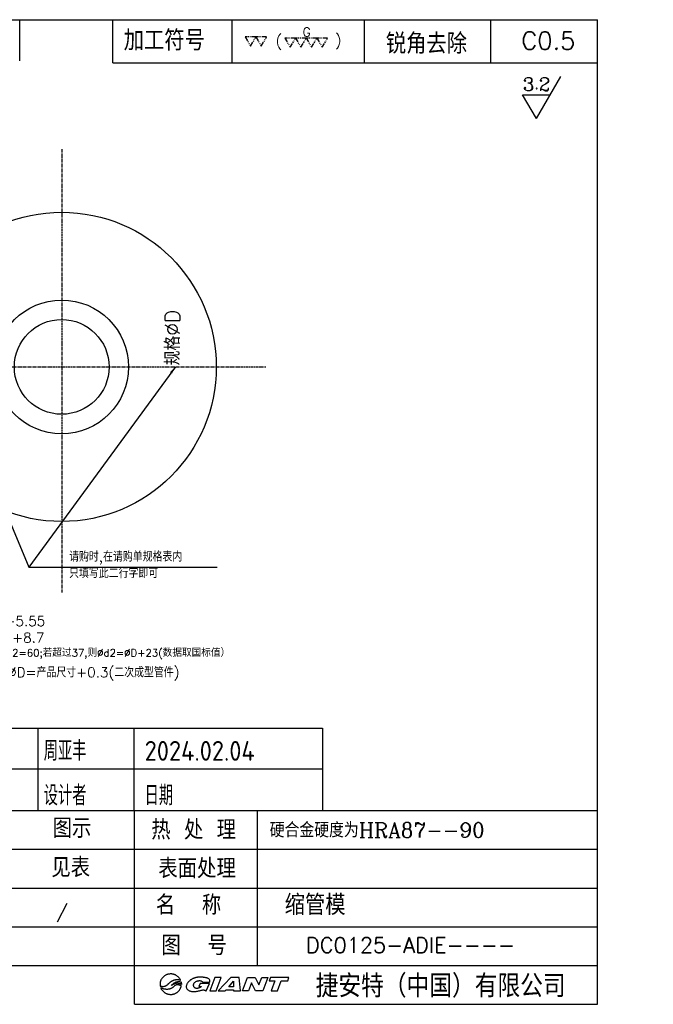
# Model space of a CAD drawing. Extents: x 158 to 750, y -1566 to -1167.
# Tile 2 of 2: x 494 to 750, y -1566 to -1168. Entities that reach past the tile are written whole.
import ezdxf
from ezdxf.enums import TextEntityAlignment as Align

# ---------------------------------------------------------------- set-up
doc = ezdxf.new("R2010")
doc.units = 0
doc.header["$MEASUREMENT"] = 0
doc.linetypes.add('CENTER', pattern=[2, 1.25, -0.25, 0.25, -0.25])
doc.linetypes.add('PHANTOM', pattern=[2.5, 1.25, -0.25, 0.25, -0.25, 0.25, -0.25])
doc.layers.get('0').update_dxf_attribs({"linetype": 'CONTINUOUS'})
for name, color, linetype in [('CEN', 1, 'CENTER'), ('CON', 7, 'CONTINUOUS'), ('DIM', 7, 'CONTINUOUS'), ('F', 7, 'CONTINUOUS'), ('TXT', 7, 'CONTINUOUS'), ('UTI', 4, 'PHANTOM')]:
    doc.layers.add(name, color=color, linetype=linetype)
doc.styles.add('ACISOTS', font='isocp.shx', dxfattribs={"height": 8, "bigfont": 'gbcbig.shx'})
doc.styles.add('H', font='complex.shx', dxfattribs={"bigfont": 'hzfs.shx'})
doc.styles.add('HZ', font='complex.shx', dxfattribs={"bigfont": 'HZFS.SHX'})
doc.styles.add('ROMANS', font='romans.shx', dxfattribs={"bigfont": 'hzfs.shx'})
doc.styles.get("Standard").update_dxf_attribs({"font": 'txt.shx', "bigfont": 'hzfs.shx'})
doc.dimstyles.get("Standard").update_dxf_attribs({"dimtxt": 4, "dimasz": 3, "dimexe": 1, "dimexo": 0, "dimgap": 1, "dimtad": 1, "dimdec": 3, "dimrnd": 0.01, "dimdsep": 46, "dimtxsty": 'STANDARD', "dimcen": 0.09, "dimazin": 2, "dimtfac": 1, "dimtdec": 3, "dimtmove": 0, "dimatfit": 3, "dimfxl": 1, "dimtolj": 1, "dimarcsym": 0})

# ---------------------------------------------------------------- blocks, each defined once
blk = doc.blocks.new('DY00021A')
at = {"layer": 'UTI', "color": 7}
for points in [[(1.5, 2.6), (-1.5, 2.6), (0, 0)], [(4.5, 2.6), (1.5, 2.6), (3, 0)], [(7.5, 2.6), (4.5, 2.6), (6, 0)], [(10.5, 2.6), (7.5, 2.6), (9, 0)]]:
    blk.add_lwpolyline(points, close=True, dxfattribs=at)
at = {"layer": 'UTI'}
blk.add_text('G', height=2.5, dxfattribs=at).set_placement((4.61, 4.28), align=Align.MIDDLE)
blk = doc.blocks.new('DY00018A')
at = {"layer": 'UTI', "color": 7}
for points in [[(1.5, 2.6), (-1.5, 2.6), (0, 0)], [(4.5, 2.6), (1.5, 2.6), (3, 0)]]:
    blk.add_lwpolyline(points, close=True, dxfattribs=at)
blk = doc.blocks.new('GIANT')
for p, q in [((231.03, 29.75), (230.98, 29.65)), ((231.09, 29.84), (231.03, 29.75)), ((231.15, 29.94), (231.09, 29.84)), ((231.21, 30.03), (231.15, 29.94)), ((231.28, 30.12), (231.21, 30.03)), ((231.35, 30.2), (231.28, 30.12)), ((231.43, 30.28), (231.35, 30.2)), ((231.51, 30.36), (231.43, 30.28)), ((231.59, 30.43), (231.51, 30.36)), ((231.68, 30.5), (231.59, 30.43)), ((231.77, 30.56), (231.68, 30.5)), ((231.87, 30.62), (231.77, 30.56)), ((231.97, 30.68), (231.87, 30.62)), ((232.07, 30.73), (231.97, 30.68)), ((232.17, 30.77), (232.07, 30.73)), ((232.27, 30.81), (232.17, 30.77)), ((232.38, 30.85), (232.27, 30.81)), ((232.49, 30.88), (232.38, 30.85)), ((232.6, 30.91), (232.49, 30.88)), ((232.72, 30.93), (232.6, 30.91)), ((232.83, 30.94), (232.72, 30.93)), ((232.95, 30.95), (232.83, 30.94)), ((233.07, 30.96), (232.95, 30.95)), ((233.18, 30.95), (233.07, 30.96)), ((233.3, 30.95), (233.18, 30.95)), ((233.42, 30.93), (233.3, 30.95)), ((233.53, 30.91), (233.42, 30.93)), ((233.65, 30.89), (233.53, 30.91)), ((233.76, 30.86), (233.65, 30.89)), ((233.87, 30.82), (233.76, 30.86)), ((233.98, 30.78), (233.87, 30.82)), ((234.09, 30.74), (233.98, 30.78)), ((234, 29.7), (234.08, 29.72)), ((234.08, 29.72), (234.16, 29.73)), ((234.19, 30.68), (234.09, 30.74)), ((234.16, 29.73), (234.25, 29.74)), ((234.29, 30.63), (234.19, 30.68)), ((234.25, 29.74), (234.33, 29.75)), ((234.39, 30.57), (234.29, 30.63)), ((234.33, 29.75), (234.41, 29.75)), ((234.49, 30.5), (234.39, 30.57)), ((234.41, 29.75), (234.49, 29.75)), ((234.58, 30.43), (234.49, 30.5)), ((234.49, 29.75), (234.58, 29.75)), ((234.67, 30.35), (234.58, 30.43)), ((234.58, 29.75), (234.66, 29.74)), ((234.66, 29.74), (234.74, 29.73)), ((234.75, 30.27), (234.67, 30.35)), ((234.74, 29.73), (234.82, 29.72)), ((234.83, 30.18), (234.75, 30.27)), ((234.82, 29.72), (234.9, 29.7)), ((234.91, 30.1), (234.83, 30.18)), ((234.98, 30), (234.91, 30.1)), ((235.05, 29.91), (234.98, 30)), ((235.11, 29.81), (235.05, 29.91)), ((235.16, 29.7), (235.11, 29.81)), ((237.46, 29.71), (237.36, 29.65)), ((237.56, 29.78), (237.46, 29.71)), ((237.66, 29.84), (237.56, 29.78)), ((237.76, 29.89), (237.66, 29.84)), ((237.87, 29.95), (237.76, 29.89)), ((237.97, 30), (237.87, 29.95)), ((238.08, 30.04), (237.97, 30)), ((238.19, 30.08), (238.08, 30.04)), ((238.3, 30.12), (238.19, 30.08)), ((238.42, 30.15), (238.3, 30.12)), ((238.53, 30.18), (238.42, 30.15)), ((238.65, 30.2), (238.53, 30.18)), ((238.76, 30.22), (238.65, 30.2)), ((238.88, 30.24), (238.76, 30.22)), ((238.99, 30.25), (238.88, 30.24)), ((239.11, 30.26), (238.99, 30.25)), ((239.23, 30.27), (239.11, 30.26)), ((239.35, 30.27), (239.23, 30.27)), ((239.46, 30.27), (239.35, 30.27)), ((239.58, 30.27), (239.46, 30.27)), ((239.7, 30.26), (239.58, 30.27)), ((239.82, 30.25), (239.7, 30.26)), ((239.93, 30.25), (239.82, 30.25)), ((240.05, 30.23), (239.93, 30.25)), ((240.17, 30.22), (240.05, 30.23)), ((240.28, 30.21), (240.17, 30.22)), ((240.4, 30.19), (240.28, 30.21)), ((240.52, 30.17), (240.4, 30.19)), ((240.63, 30.15), (240.52, 30.17)), ((240.75, 30.13), (240.63, 30.15)), ((240.86, 30.1), (240.75, 30.13)), ((240.97, 30.06), (240.86, 30.1)), ((241.08, 30.02), (240.97, 30.06)), ((241.19, 29.97), (241.08, 30.02)), ((241.28, 29.9), (241.19, 29.97)), ((241.37, 29.82), (241.28, 29.9)), ((241.44, 29.73), (241.37, 29.82)), ((241.49, 29.62), (241.44, 29.73)), ((242.59, 30.21), (241.52, 27.29)), ((243.97, 30.21), (242.59, 30.21)), ((242.89, 27.29), (243.97, 30.21)), ((246.06, 30.21), (243.34, 27.29)), ((247.83, 30.21), (246.06, 30.21)), ((248.13, 27.29), (247.83, 30.21)), ((248.52, 27.29), (249.6, 30.21)), ((249.6, 30.21), (251.31, 30.21)), ((251.31, 30.21), (252.1, 28.61)), ((252.1, 28.61), (252.7, 30.21)), ((252.7, 30.21), (253.99, 30.21)), ((253.99, 30.21), (252.92, 27.29)), ((254.56, 30.21), (254.3, 29.5)), ((258.57, 30.21), (254.56, 30.21)), ((258.31, 29.5), (258.57, 30.21)), ((230.79, 28.9), (230.78, 28.78)), ((230.78, 28.78), (230.78, 28.67)), ((230.78, 28.67), (230.79, 28.56)), ((230.8, 29.01), (230.79, 28.9)), ((230.79, 28.56), (230.8, 28.45)), ((230.82, 29.12), (230.8, 29.01)), ((230.8, 28.45), (230.82, 28.34)), ((230.84, 29.23), (230.82, 29.12)), ((230.82, 28.34), (230.9, 28.32)), ((230.87, 29.33), (230.84, 29.23)), ((230.9, 29.44), (230.87, 29.33)), ((230.94, 29.55), (230.9, 29.44)), ((230.9, 28.32), (230.98, 28.31)), ((231.01, 27.94), (230.93, 27.97)), ((230.93, 27.97), (230.97, 27.88)), ((230.98, 29.65), (230.94, 29.55)), ((230.97, 27.88), (231.01, 27.79)), ((230.98, 28.31), (231.07, 28.3)), ((231.08, 27.91), (231.01, 27.94)), ((231.01, 27.79), (231.06, 27.7)), ((231.06, 27.7), (231.11, 27.61)), ((231.07, 28.3), (231.15, 28.29)), ((231.15, 27.88), (231.08, 27.91)), ((231.11, 27.61), (231.17, 27.53)), ((231.15, 28.29), (231.23, 28.28)), ((231.23, 27.85), (231.15, 27.88)), ((231.23, 28.28), (231.31, 28.28)), ((231.3, 27.81), (231.23, 27.85)), ((231.38, 27.79), (231.3, 27.81)), ((231.31, 28.28), (231.39, 28.28)), ((231.46, 27.76), (231.38, 27.79)), ((231.39, 28.28), (231.48, 28.28)), ((231.53, 27.73), (231.46, 27.76)), ((231.48, 28.28), (231.56, 28.28)), ((231.61, 27.71), (231.53, 27.73)), ((231.56, 28.28), (231.64, 28.29)), ((231.69, 27.69), (231.61, 27.71)), ((231.64, 28.29), (231.72, 28.31)), ((231.77, 27.67), (231.69, 27.69)), ((231.72, 28.31), (231.8, 28.32)), ((231.85, 27.66), (231.77, 27.67)), ((231.8, 28.32), (231.88, 28.35)), ((231.93, 27.65), (231.85, 27.66)), ((231.88, 28.35), (231.96, 28.37)), ((232.01, 27.64), (231.93, 27.65)), ((231.96, 28.37), (232.03, 28.41)), ((232.09, 27.63), (232.01, 27.64)), ((232.03, 28.41), (232.11, 28.44)), ((232.18, 27.63), (232.09, 27.63)), ((232.11, 28.44), (232.18, 28.49)), ((232.18, 28.49), (232.25, 28.53)), ((232.26, 27.62), (232.18, 27.63)), ((232.25, 28.53), (232.31, 28.58)), ((232.34, 27.62), (232.26, 27.62)), ((232.31, 28.58), (232.37, 28.63)), ((232.42, 27.63), (232.34, 27.62)), ((232.37, 28.63), (232.44, 28.69)), ((232.5, 27.64), (232.42, 27.63)), ((232.44, 28.69), (232.5, 28.74)), ((232.5, 28.74), (232.56, 28.8)), ((232.58, 27.64), (232.5, 27.64)), ((232.56, 28.8), (232.62, 28.86)), ((232.66, 27.66), (232.58, 27.64)), ((232.62, 28.86), (232.68, 28.91)), ((232.74, 27.67), (232.66, 27.66)), ((232.68, 28.91), (232.74, 28.97)), ((232.74, 28.97), (232.8, 29.03)), ((232.82, 27.69), (232.74, 27.67)), ((232.8, 29.03), (232.86, 29.08)), ((232.9, 27.72), (232.82, 27.69)), ((232.86, 29.08), (232.92, 29.13)), ((232.98, 27.74), (232.9, 27.72)), ((232.92, 29.13), (232.98, 29.19)), ((232.98, 29.19), (233.05, 29.24)), ((233.05, 27.77), (232.98, 27.74)), ((233.05, 29.24), (233.11, 29.29)), ((233.13, 27.8), (233.05, 27.77)), ((233.11, 29.29), (233.18, 29.33)), ((233.2, 27.84), (233.13, 27.8)), ((233.18, 29.33), (233.25, 29.38)), ((233.27, 27.88), (233.2, 27.84)), ((233.25, 29.38), (233.32, 29.42)), ((233.34, 27.92), (233.27, 27.88)), ((233.28, 28.48), (233.35, 28.58)), ((233.38, 28.54), (233.28, 28.48)), ((233.32, 29.42), (233.39, 29.46)), ((233.41, 27.97), (233.34, 27.92)), ((233.35, 28.58), (233.43, 28.68)), ((233.48, 28.6), (233.38, 28.54)), ((233.39, 29.46), (233.46, 29.5)), ((233.47, 28.01), (233.41, 27.97)), ((233.43, 28.68), (233.51, 28.77)), ((233.46, 29.5), (233.54, 29.54)), ((233.54, 28.06), (233.47, 28.01)), ((233.59, 28.66), (233.48, 28.6)), ((233.51, 28.77), (233.61, 28.86)), ((233.54, 29.54), (233.61, 29.57)), ((233.6, 28.12), (233.54, 28.06)), ((233.69, 28.72), (233.59, 28.66)), ((233.66, 28.17), (233.6, 28.12)), ((233.61, 29.57), (233.69, 29.6)), ((233.61, 28.86), (233.7, 28.93)), ((233.72, 28.22), (233.66, 28.17)), ((233.69, 29.6), (233.77, 29.63)), ((233.8, 28.77), (233.69, 28.72)), ((233.7, 28.93), (233.8, 29.01)), ((233.78, 28.28), (233.72, 28.22)), ((233.77, 29.63), (233.84, 29.66)), ((233.85, 28.33), (233.78, 28.28)), ((233.8, 29.01), (233.91, 29.07)), ((233.91, 28.82), (233.8, 28.77)), ((233.84, 29.66), (233.92, 29.68)), ((233.91, 28.38), (233.85, 28.33)), ((233.91, 29.07), (234.02, 29.13)), ((234.02, 28.86), (233.91, 28.82)), ((233.97, 28.43), (233.91, 28.38)), ((233.92, 29.68), (234, 29.7)), ((234.04, 28.48), (233.97, 28.43)), ((234.02, 29.13), (234.13, 29.18)), ((234.13, 28.9), (234.02, 28.86)), ((234.11, 28.52), (234.04, 28.48)), ((234.18, 28.56), (234.11, 28.52)), ((234.13, 29.18), (234.25, 29.22)), ((234.25, 28.92), (234.13, 28.9)), ((234.26, 28.58), (234.18, 28.56)), ((234.25, 29.22), (234.37, 29.25)), ((234.37, 28.94), (234.25, 28.92)), ((234.34, 28.61), (234.26, 28.58)), ((234.42, 28.62), (234.34, 28.61)), ((234.37, 29.25), (234.49, 29.28)), ((234.49, 28.95), (234.37, 28.94)), ((234.5, 28.62), (234.42, 28.62)), ((234.49, 29.28), (234.62, 29.3)), ((234.61, 28.94), (234.49, 28.95)), ((234.58, 28.62), (234.5, 28.62)), ((234.66, 28.62), (234.58, 28.62)), ((234.72, 28.93), (234.61, 28.94)), ((234.62, 29.3), (234.74, 29.31)), ((234.74, 28.61), (234.66, 28.62)), ((234.84, 28.91), (234.72, 28.93)), ((234.74, 29.31), (234.86, 29.31)), ((234.82, 28.59), (234.74, 28.61)), ((234.9, 28.57), (234.82, 28.59)), ((234.96, 28.88), (234.84, 28.91)), ((234.86, 29.31), (234.99, 29.3)), ((234.9, 29.7), (234.98, 29.68)), ((234.98, 28.55), (234.9, 28.57)), ((235.07, 28.84), (234.96, 28.88)), ((234.98, 29.68), (235.06, 29.65)), ((235.06, 28.53), (234.98, 28.55)), ((234.99, 29.3), (235.11, 29.28)), ((235.03, 27.57), (235.08, 27.66)), ((235.06, 29.65), (235.13, 29.63)), ((235.13, 28.5), (235.06, 28.53)), ((235.18, 28.8), (235.07, 28.84)), ((235.08, 27.66), (235.13, 27.74)), ((235.11, 29.28), (235.23, 29.24)), ((235.13, 29.63), (235.21, 29.6)), ((235.21, 28.47), (235.13, 28.5)), ((235.13, 27.74), (235.18, 27.83)), ((235.21, 29.6), (235.16, 29.7)), ((235.29, 28.74), (235.18, 28.8)), ((235.18, 27.83), (235.22, 27.93)), ((235.28, 28.44), (235.21, 28.47)), ((235.22, 27.93), (235.26, 28.02)), ((235.23, 29.24), (235.34, 29.19)), ((235.26, 28.02), (235.29, 28.12)), ((235.36, 28.41), (235.28, 28.44)), ((235.39, 28.67), (235.29, 28.74)), ((235.29, 28.12), (235.32, 28.21)), ((235.32, 28.21), (235.34, 28.31)), ((235.34, 29.19), (235.36, 29.09)), ((235.34, 28.31), (235.36, 28.41)), ((235.36, 29.09), (235.37, 28.98)), ((235.37, 28.98), (235.38, 28.88)), ((235.38, 28.88), (235.39, 28.78)), ((235.39, 28.78), (235.39, 28.67)), ((236.46, 28.45), (236.44, 28.33)), ((236.44, 28.33), (236.44, 28.22)), ((236.44, 28.22), (236.44, 28.1)), ((236.44, 28.1), (236.46, 27.98)), ((236.5, 28.56), (236.46, 28.45)), ((236.46, 27.98), (236.5, 27.87)), ((236.54, 28.67), (236.5, 28.56)), ((236.5, 27.87), (236.56, 27.77)), ((236.59, 28.78), (236.54, 28.67)), ((236.56, 27.77), (236.62, 27.67)), ((236.64, 28.88), (236.59, 28.78)), ((236.62, 27.67), (236.7, 27.58)), ((236.7, 28.98), (236.64, 28.88)), ((236.77, 29.08), (236.7, 28.98)), ((236.7, 27.58), (236.79, 27.51)), ((236.85, 29.17), (236.77, 29.08)), ((236.92, 29.26), (236.85, 29.17)), ((237, 29.34), (236.92, 29.26)), ((237.09, 29.42), (237, 29.34)), ((237.18, 29.5), (237.09, 29.42)), ((237.27, 29.58), (237.18, 29.5)), ((237.36, 29.65), (237.27, 29.58)), ((237.99, 28.53), (238, 28.65)), ((238, 28.41), (237.99, 28.53)), ((238, 28.65), (238.04, 28.77)), ((238.03, 28.29), (238, 28.41)), ((238.08, 28.17), (238.03, 28.29)), ((238.04, 28.77), (238.09, 28.89)), ((238.16, 28.07), (238.08, 28.17)), ((238.09, 28.89), (238.15, 28.99)), ((238.15, 28.99), (238.23, 29.09)), ((238.25, 27.99), (238.16, 28.07)), ((238.23, 29.09), (238.32, 29.17)), ((238.35, 27.92), (238.25, 27.99)), ((238.32, 29.17), (238.42, 29.25)), ((238.47, 27.88), (238.35, 27.92)), ((238.42, 29.25), (238.52, 29.32)), ((238.59, 27.85), (238.47, 27.88)), ((238.52, 29.32), (238.64, 29.37)), ((238.71, 27.83), (238.59, 27.85)), ((238.64, 29.37), (238.75, 29.42)), ((238.84, 27.84), (238.71, 27.83)), ((238.75, 29.42), (238.87, 29.46)), ((238.96, 27.86), (238.84, 27.84)), ((238.87, 29.46), (238.99, 29.48)), ((239.08, 27.89), (238.96, 27.86)), ((238.99, 29.48), (239.11, 29.5)), ((239.2, 27.93), (239.08, 27.89)), ((239.11, 29.5), (239.24, 29.51)), ((239.4, 28.87), (239.12, 28.24)), ((239.12, 28.24), (239.73, 28.24)), ((239.31, 27.97), (239.2, 27.93)), ((239.24, 29.51), (239.36, 29.51)), ((239.42, 28.03), (239.31, 27.97)), ((239.36, 29.51), (239.49, 29.49)), ((241.41, 28.87), (239.4, 28.87)), ((239.53, 28.1), (239.42, 28.03)), ((239.49, 29.49), (239.61, 29.46)), ((239.63, 28.17), (239.53, 28.1)), ((239.61, 29.46), (239.72, 29.42)), ((239.73, 28.24), (239.63, 28.17)), ((239.72, 29.42), (239.83, 29.36)), ((239.83, 29.36), (239.92, 29.27)), ((239.92, 29.27), (239.97, 29.16)), ((239.97, 29.16), (241.47, 29.16)), ((240.75, 27.29), (241.41, 28.87)), ((241.47, 29.16), (241.5, 29.27)), ((241.51, 29.51), (241.49, 29.62)), ((241.5, 29.27), (241.51, 29.39)), ((241.51, 29.39), (241.51, 29.51)), ((245.61, 28.21), (246.64, 29.42)), ((246.64, 28.21), (245.61, 28.21)), ((246.64, 29.42), (246.64, 28.21)), ((250.49, 29.01), (249.85, 27.29)), ((251.35, 27.29), (250.49, 29.01)), ((254.3, 29.5), (255.52, 29.5)), ((255.52, 29.5), (254.71, 27.29)), ((256.09, 27.29), (256.91, 29.5)), ((256.91, 29.5), (258.31, 29.5)), ((231.17, 27.53), (231.23, 27.45)), ((231.23, 27.45), (231.29, 27.37)), ((231.29, 27.37), (231.36, 27.29)), ((231.36, 27.29), (231.43, 27.22)), ((231.43, 27.22), (231.5, 27.15)), ((231.5, 27.15), (231.57, 27.09)), ((231.57, 27.09), (231.65, 27.02)), ((231.65, 27.02), (231.73, 26.96)), ((231.73, 26.96), (231.82, 26.91)), ((231.82, 26.91), (231.9, 26.86)), ((231.9, 26.86), (231.99, 26.81)), ((231.99, 26.81), (232.08, 26.76)), ((232.08, 26.76), (232.18, 26.72)), ((232.18, 26.72), (232.27, 26.69)), ((232.27, 26.69), (232.37, 26.65)), ((232.37, 26.65), (232.46, 26.63)), ((232.46, 26.63), (232.56, 26.6)), ((232.56, 26.6), (232.66, 26.58)), ((232.66, 26.58), (232.76, 26.57)), ((232.76, 26.57), (232.86, 26.55)), ((232.86, 26.55), (232.96, 26.55)), ((232.96, 26.55), (233.06, 26.54)), ((233.06, 26.54), (233.16, 26.54)), ((233.16, 26.54), (233.26, 26.55)), ((233.26, 26.55), (233.36, 26.56)), ((233.36, 26.56), (233.46, 26.57)), ((233.46, 26.57), (233.56, 26.59)), ((233.56, 26.59), (233.66, 26.61)), ((233.66, 26.61), (233.76, 26.64)), ((233.76, 26.64), (233.85, 26.67)), ((233.85, 26.67), (233.95, 26.7)), ((233.95, 26.7), (234.04, 26.74)), ((234.04, 26.74), (234.13, 26.78)), ((234.13, 26.78), (234.22, 26.83)), ((234.22, 26.83), (234.31, 26.88)), ((234.31, 26.88), (234.39, 26.93)), ((234.39, 26.93), (234.48, 26.99)), ((234.48, 26.99), (234.56, 27.05)), ((234.56, 27.05), (234.63, 27.12)), ((234.63, 27.12), (234.71, 27.19)), ((234.71, 27.19), (234.78, 27.26)), ((234.78, 27.26), (234.85, 27.33)), ((234.85, 27.33), (234.91, 27.41)), ((234.91, 27.41), (234.97, 27.49)), ((234.97, 27.49), (235.03, 27.57)), ((236.79, 27.51), (236.89, 27.44)), ((236.89, 27.44), (236.99, 27.38)), ((236.99, 27.38), (237.09, 27.33)), ((237.09, 27.33), (237.2, 27.29)), ((237.2, 27.29), (237.32, 27.25)), ((237.32, 27.25), (237.43, 27.22)), ((237.43, 27.22), (237.54, 27.2)), ((237.54, 27.2), (237.66, 27.18)), ((237.66, 27.18), (237.78, 27.17)), ((237.78, 27.17), (237.89, 27.16)), ((237.89, 27.16), (238.01, 27.16)), ((238.01, 27.16), (238.13, 27.16)), ((238.13, 27.16), (238.25, 27.16)), ((238.25, 27.16), (238.36, 27.17)), ((238.36, 27.17), (238.48, 27.18)), ((238.48, 27.18), (238.6, 27.2)), ((238.6, 27.2), (238.71, 27.21)), ((238.71, 27.21), (238.83, 27.23)), ((238.83, 27.23), (238.94, 27.26)), ((238.94, 27.26), (239.06, 27.28)), ((239.06, 27.28), (239.17, 27.31)), ((239.17, 27.31), (239.29, 27.34)), ((239.29, 27.34), (239.4, 27.37)), ((239.4, 27.37), (239.51, 27.4)), ((239.51, 27.4), (239.63, 27.44)), ((239.63, 27.44), (239.74, 27.47)), ((239.74, 27.47), (239.85, 27.49)), ((239.85, 27.49), (239.97, 27.51)), ((239.97, 27.51), (240.09, 27.51)), ((240.09, 27.51), (240.2, 27.5)), ((240.2, 27.5), (240.32, 27.47)), ((240.32, 27.47), (240.43, 27.44)), ((240.43, 27.44), (240.54, 27.39)), ((240.54, 27.39), (240.64, 27.34)), ((240.64, 27.34), (240.75, 27.29)), ((241.52, 27.29), (242.89, 27.29)), ((243.34, 27.29), (244.83, 27.29)), ((244.83, 27.29), (245.04, 27.54)), ((245.04, 27.54), (246.64, 27.54)), ((246.64, 27.54), (246.64, 27.29)), ((246.64, 27.29), (248.13, 27.29)), ((249.85, 27.29), (248.52, 27.29)), ((252.92, 27.29), (251.35, 27.29)), ((254.71, 27.29), (256.09, 27.29))]:
    blk.add_line(p, q)

msp = doc.modelspace()

# ---------------------------------------------------------------- linework, layer by layer
msp.add_line((493.5543, -1184.5095), (493.5543, -1167.843))
at = {"layer": 'CEN'}
for p, q in [((510.5397, -1220.2355), (510.5397, -1399.3458)), ((438.8376, -1308.1861), (593.0885, -1308.1861))]:
    msp.add_line(p, q, dxfattribs=at)
at = {"layer": 'CON', "color": 2}
for p, q in [((727.1433, -1550.1923), (727.1433, -1167.843)), ((391.8723, -1550.1923), (727.1433, -1550.1923))]:
    msp.add_line(p, q, dxfattribs=at)
msp.add_lwpolyline([(157.9483, -1167.843), (727.1433, -1167.843)], dxfattribs=at)
at = {"layer": 'DIM'}
for p, q in [((727.1433, -1550.1923), (727.1433, -1167.843)), ((702.4486, -1207.8251), (712.2959, -1190.7691)), ((702.4486, -1207.8251), (696.8646, -1198.1534)), ((696.8646, -1198.1534), (708.0326, -1198.1534)), ((157.9483, -1454.1993), (615.9103, -1454.1993)), ((615.9103, -1454.1993), (615.9103, -1487.4478)), ((615.9103, -1470.8235), (157.9483, -1470.8235)), ((327.8442, -1487.4478), (727.1433, -1487.4478)), ((589.6301, -1550.1923), (589.6301, -1487.4478)), ((157.9483, -1503.1339), (727.1433, -1503.1339)), ((157.9483, -1518.8201), (727.1433, -1518.8201)), ((157.9483, -1534.5062), (727.1433, -1534.5062)), ((391.8723, -1550.1923), (727.1433, -1550.1923)), ((727.1433, -1565.8239), (727.1433, -1550.1923)), ((727.1433, -1565.8239), (727.1433, -1550.1923)), ((539.9943, -1565.8239), (727.1433, -1565.8239)), ((539.9943, -1565.8239), (727.1433, -1565.8239))]:
    msp.add_line(p, q, dxfattribs=at)
for points in [[(157.9483, -1167.843), (727.1433, -1167.843)], [(539.9943, -1565.8239), (539.9943, -1487.4478)]]:
    msp.add_lwpolyline(points, dxfattribs=at)
at = {"layer": 'F'}
for p, q in [((531.2781, -1185.285), (531.2781, -1167.843)), ((579.4376, -1185.285), (579.4376, -1167.843)), ((632.9691, -1185.285), (632.9691, -1167.843)), ((684.0513, -1185.285), (684.0513, -1167.843)), ((531.2781, -1185.285), (727.1433, -1185.285))]:
    msp.add_line(p, q, dxfattribs=at)
for radius in [62.5, 27.0186, 19.15]:
    msp.add_circle((510.5397, -1308.1861), radius, dxfattribs=at)
at = {"layer": 'TXT'}
for p, q in [((500.8851, -1454.1993), (500.8851, -1487.4478)), ((539.7022, -1454.1993), (539.7022, -1487.4478))]:
    msp.add_line(p, q, dxfattribs=at)

# ---------------------------------------------------------------- block references
at = {"xscale": 1.875791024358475, "yscale": 1.875791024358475, "zscale": 1.875791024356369}
msp.add_blockref('GIANT', (117.397, -1611.615), dxfattribs=at)
msp.add_blockref('GIANT', (117.397, -1611.615), dxfattribs=at)
at = {"layer": 'TXT', "xscale": 1.440000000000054, "yscale": 1.440000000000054, "zscale": 1.440000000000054}
for name, p in [('DY00021A', (602.9304, -1179.0083)), ('DY00018A', (586.916, -1178.5435))]:
    msp.add_blockref(name, p, dxfattribs=at)

# ---------------------------------------------------------------- texts
at = {"style": 'HZ'}
msp.add_text('图示', height=7.84306, dxfattribs=at).set_placement((506.8501, -1498.5817))
msp.add_attdef('见表', (506.3395, -1514.4591), '1', height=7.8431, dxfattribs=at)
at = {"layer": 'DIM'}
for s, height, style, p in [('加工符号', 8.208, 'HZ', (535.6026, -1180.3162)), ('锐角去除', 8.208, 'HZ', (641.5726, -1181.606)), ('设计者', 8, 'ACISOTS', (503.2659, -1485.3849)), ('日期', 8, 'ACISOTS', (544.0718, -1485.3849)), ('热 处 理', 7.84306, 'HZ', (546.7479, -1499.2191)), ('硬合金硬度为HRA87--90', 6, 'HZ', (594.6399, -1498.3894)), ('表面处理', 7.84306, 'HZ', (549.5934, -1514.8456)), ('缩管模', 8.208, 'HZ', (600.6686, -1529.7263)), ('名  称', 7.84306, 'HZ', (548.5879, -1529.6408)), ('图  号', 7.84306, 'HZ', (550.8722, -1545.9797)), ('捷安特（中国）有限公司', 9.19109, 'HZ', (613.1906, -1563.0086))]:
    msp.add_text(s, height=height, dxfattribs=dict(at, style=style)).set_placement(p)
msp.add_text('C0.5', height=7.182, dxfattribs=at).set_placement((696.3519, -1179.9058))
at = {"layer": 'DIM', "insert": (696.9663, -1191.2303), "char_height": 5.4, "width": 11.748, "attachment_point": 1, "style": 'H'}
msp.add_mtext('3.2', dxfattribs=at)
at = {"layer": 'DIM', "insert": (552.3273, -1307.5807), "char_height": 6, "attachment_point": 1, "rotation": 90}
msp.add_mtext('规格%%cD', dxfattribs=at)
at = {"layer": 'DIM', "insert": (513.5449, -1393.5871), "char_height": 4, "attachment_point": 7}
msp.add_mtext('请购时,在请购单规格表内\\P只填写此二行字即可', dxfattribs=at)
at = {"layer": 'DIM', "char_height": 4, "width": 133.85, "attachment_point": 1}
for s, insert in [('注:1.铝合金专用\\P   2.%%cd=%%cD+5.55\\P   3.%%cd1=%%cd+8.7\\P  {\\H0.75x; 4.%%cD≤37时,%%cd2=60;若超过37,则%%cd2=%%cD+23(数据取国标值）}\\P\\P  ', (453.3975, -1402.2853)), ('   5.缩管模孔径%%cD=产品尺寸+0.3(二次成型管件)', (453.0535, -1429.6427))]:
    msp.add_mtext(s, dxfattribs=dict(at, insert=insert))
at = {"layer": 'DIM', "style": 'HZ'}
msp.add_attdef('/', (508.2654, -1531.015), '1:1', height=5, dxfattribs=at)
at = {"layer": 'TXT'}
for s, height, style, p in [('(', 4.32, 'ROMANS', (597.0322, -1178.5362)), (')', 4.32, 'ROMANS', (621.1102, -1178.2799)), ('周亚丰', 8, 'ACISOTS', (503.2659, -1467.3849)), ('2024.02.04', 8, 'ACISOTS', (544.0718, -1467.3849))]:
    msp.add_text(s, height=height, dxfattribs=dict(at, style=style)).set_placement(p)
msp.add_text('DC0125-ADIE----', height=6.2, dxfattribs=at).set_placement((651.5489, -1541.9074), align=Align.MIDDLE)

# ---------------------------------------------------------------- leaders
at = {"layer": 'DIM', "annotation_type": 0, "has_hookline": 1, "hookline_direction": 0, "text_width": 59.9114}
msp.add_leader([(556.5183, -1308.1861), (497.236, -1389.1931), (512.5449, -1389.1683)], dimstyle='STANDARD', override={"dimgap": 1, "dimtad": 1}, dxfattribs=at)
at = {"layer": 'DIM'}
msp.add_leader([(471.1506, -1326.6171), (497.236, -1389.1931)], dimstyle='STANDARD', override={"dimgap": 1, "dimtad": 1}, dxfattribs=at)

doc.saveas('drawing.dxf')
